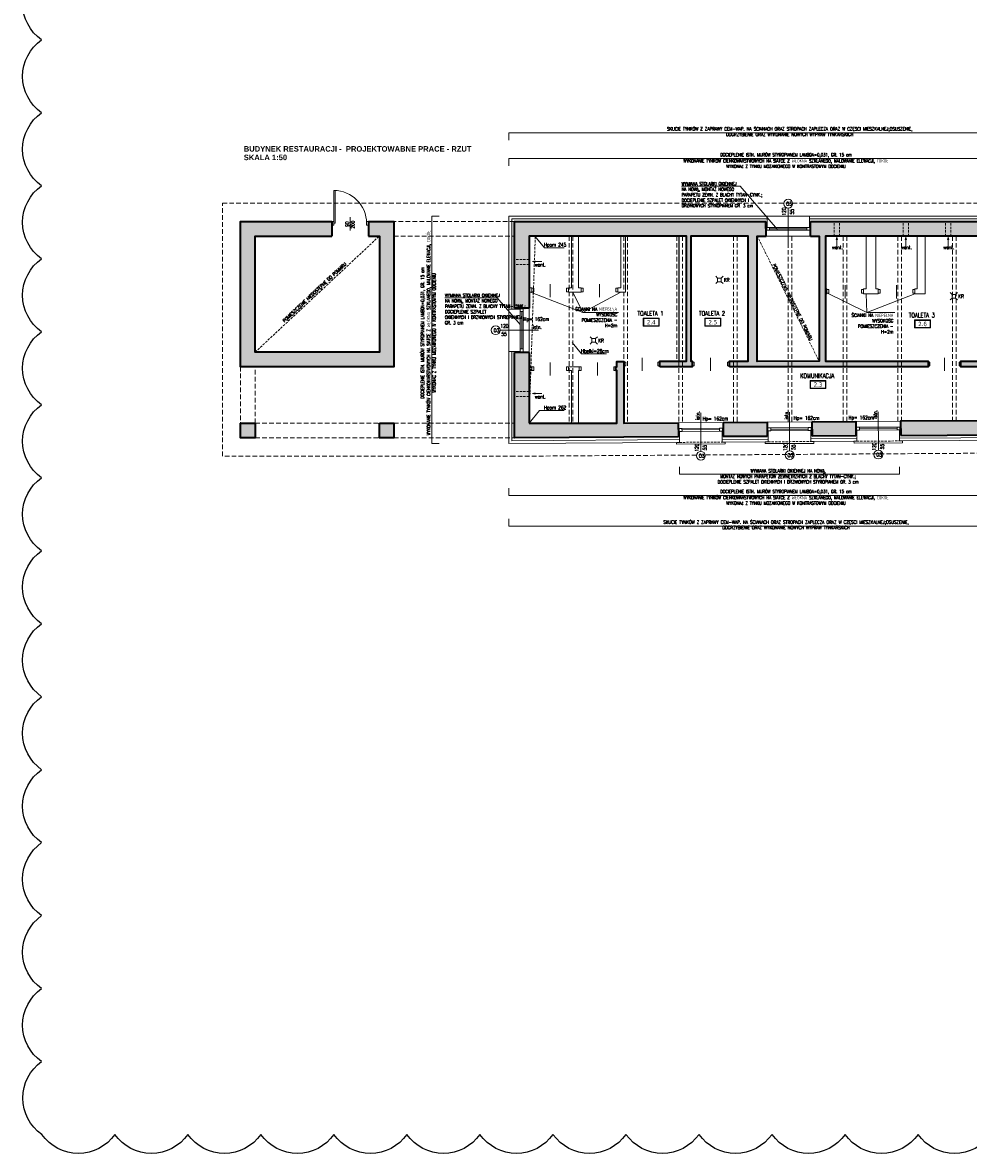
# Model space of a CAD drawing. Header units: millimetres. Extents: x 16698 to 93787, y -21104 to 39413.
# Tile 195 of 256: x 46395 to 48985, y 13893 to 16991. Entities that reach past the tile are written whole.
import ezdxf
from ezdxf.enums import TextEntityAlignment as Align

# ---------------------------------------------------------------- set-up
doc = ezdxf.new("R2010")
doc.units = ezdxf.units.MM
doc.linetypes.add('HIDDEN', pattern=[9.525, 6.35, -3.175])
for name, color, linetype, lineweight in [('!MODUS_ARMATURA', 6, 'Continuous', 9), ('!MODUS_HATCH', 4, 'Continuous', 5), ('!MODUS_HATCH_ŚCIANA', 254, 'Continuous', 9), ('__MODUS_ŚCIANY', 2, 'Continuous', 35), ('Cienka', 3, 'Continuous', 9), ('Drzwi', 1, 'Continuous', 15), ('Okna', 3, 'Continuous', 13), ('Opis', 8, 'Continuous', 13), ('Opis_pom', 9, 'Continuous', 18), ('Wentylacja', 5, 'Continuous', 13), ('Widok', 1, 'Continuous', 15)]:
    doc.layers.add(name, color=color, linetype=linetype, lineweight=lineweight)
doc.styles.add('ARCHETYP', font='romans.shx', dxfattribs={"height": 15})
doc.styles.add('ARIAL', font='tahoma.ttf')
doc.styles.add('STYLE10', font='arialbd.ttf')
doc.styles.add('TXT', font='simplex.shx', dxfattribs={"width": 0.8})
doc.linetypes.add('ZIGZAG', pattern='A,0.00254,-5.08,[131,ltypeshp.shx,S=5.08,R=0,X=-5.08,Y=0],-10.16,[131,ltypeshp.shx,S=5.08,R=180,X=5.08,Y=0],-5.08', length=20.32254)

# ---------------------------------------------------------------- blocks, each defined once
blk = doc.blocks.new('A$C50044AAD')
for points in [[(-5, 0), (-10, 5)], [(5, 0), (10, 5)], [(-5, -10), (-10, -15)], [(5, -10), (10, -15)]]:
    blk.add_lwpolyline(points)
blk.add_lwpolyline([(-5, 0), (5, 0), (5, -10), (-5, -10)], close=True)

msp = doc.modelspace()

# ---------------------------------------------------------------- hatches: boundary and pattern name
at = {"layer": '!MODUS_HATCH_ŚCIANA', "ltscale": 2}
h = msp.add_hatch(color=256, dxfattribs=at)
h.dxf.hatch_style = 1
h.paths.add_polyline_path([(48430.80345, 16446.36372), (47741.79616, 16446.36372), (47741.79616, 16209.24619), (47781.79616, 16209.24619), (47781.79616, 16264.36372), (47781.79616, 16406.36372), (47916.79616, 16406.36372), (48045.79616, 16406.36372), (48212.79616, 16406.36372), (48212.79616, 16063.36372), (48139.79616, 16063.36372), (48139.79616, 16048.36372), (48228.79616, 16048.36372), (48228.79616, 16063.36372), (48224.79616, 16063.36372), (48224.79616, 16406.36372), (48381.79616, 16406.36372), (48381.79616, 16063.36372), (48330.79616, 16063.36372), (48330.79616, 16048.36372), (48874.79616, 16048.36372), (48874.79616, 16063.36372), (48593.79616, 16063.36372), (48593.79616, 16248.36372), (48593.79616, 16406.36372), (48704.79616, 16406.36372), (48731.79616, 16406.36372), (48844.79616, 16406.36372), (48866.79616, 16406.36372), (49022.79616, 16406.36372), (49022.79616, 16063.36372), (48964.79616, 16063.36372), (48964.79616, 16048.36372), (49022.79616, 16048.36372), (49022.79616, 16013.36372), (49036.79616, 16013.36372), (49036.79616, 16406.36372), (49266.79616, 16406.36372), (49266.79616, 16426.36372), (49306.79616, 16426.36372), (49306.79616, 16406.36372), (49326.79616, 16406.36372), (49326.79616, 16063.36372), (49366.79616, 16063.36372), (49366.79616, 16894.36372), (49404.79616, 16894.36372), (49404.79616, 16928.36372), (49366.79616, 16928.36372), (49366.79616, 16970.36372), (49326.79616, 16970.36372), (49326.79616, 16446.36372), (48552.87646, 16446.36372), (48552.87646, 16406.32011), (48576.79616, 16406.36372), (48576.79616, 16063.36372), (48406.79926, 16063.05378), (48406.79926, 16406.05378), (48430.87687, 16406.09768)])
h = msp.add_hatch(color=256, dxfattribs=at)
h.dxf.hatch_style = 1
h.paths.add_polyline_path([(47241.79616, 16446.36372), (46991.79616, 16446.36372), (46991.79616, 16048.36372), (47411.79616, 16048.36372), (47411.79616, 16446.36372), (47341.79616, 16446.36372), (47341.79616, 16406.36372), (47371.79616, 16406.36372), (47371.79616, 16088.36372), (47031.79616, 16088.36372), (47031.79616, 16406.36372), (47241.79616, 16406.36372)])
h = msp.add_hatch(color=256, dxfattribs=at)
h.dxf.hatch_style = 1
h.paths.add_polyline_path([(48190.57548, 15894.44071), (48041.79616, 15893.36372), (48041.79616, 16062.36372), (48021.79616, 16062.36372), (48021.79616, 16048.36372), (48019.29616, 16048.36372), (48019.29616, 16038.36372), (48021.79616, 16038.36372), (48021.79616, 15893.36372), (47916.79616, 15893.36372), (47781.79616, 15893.36372), (47781.79616, 16038.2357), (47781.79616, 16087.24619), (47741.79616, 16087.24619), (47741.79616, 15853.12865), (48190.81861, 15855.9661)])
h = msp.add_hatch(color=256, dxfattribs=at)
h.dxf.hatch_style = 1
h.paths.add_polyline_path([(48676.57548, 15897.95881), (48556.58821, 15897.09024), (48556.83185, 15858.27899), (48676.82143, 15859.03723)])
h = msp.add_hatch(color=256, dxfattribs=at)
h.dxf.hatch_style = 1
h.paths.add_polyline_path([(49366.79616, 15913.36372), (49241.75744, 15913.36372), (49241.75744, 15902.66545), (49036.88879, 15900.56708), (49036.79616, 15913.36372), (49022.79616, 15913.36372), (49022.79616, 15900.36372), (48799.57548, 15898.84919), (48799.85805, 15859.81472), (49306.79616, 15863.14452), (49306.79616, 15656.36372), (49366.79616, 15656.36372)])
h = msp.add_hatch(color=256, dxfattribs=at)
h.dxf.hatch_style = 1
h.paths.add_polyline_path([(47031.79616, 15893.36372), (46991.79616, 15893.36372), (46991.79616, 15853.12865), (47031.79616, 15853.12865)])
h = msp.add_hatch(color=256, dxfattribs=at)
h.dxf.hatch_style = 1
h.paths.add_polyline_path([(47411.79616, 15893.36372), (47371.79616, 15893.36372), (47371.79616, 15853.12865), (47411.79616, 15853.12865)])
h = msp.add_hatch(color=256, dxfattribs=at)
h.dxf.hatch_style = 1
h.paths.add_polyline_path([(48433.57548, 15896.19976), (48313.57548, 15895.3311), (48313.81932, 15856.74336), (48433.82002, 15857.50166)])

# ---------------------------------------------------------------- linework, layer by layer
at = {"layer": '!MODUS_HATCH', "linetype": 'ZIGZAG'}
for points in [[(47734.29616, 16206.24619), (47734.29616, 16453.86372), (48433.80345, 16453.86372)], [(48549.87646, 16453.86372), (49311.79616, 16453.86372)], [(48193.57548, 15848.51985), (47734.29616, 15845.5805), (47734.29616, 16090.24619)], [(48436.57548, 15850.07503), (48310.57548, 15849.26864)], [(48679.57548, 15851.63021), (48553.57548, 15850.82382)], [(49369.79616, 15648.86372), (49299.29616, 15648.86372), (49299.29616, 15855.59637), (48796.57548, 15852.379)]]:
    msp.add_lwpolyline(points, dxfattribs=at)
at = {"layer": '__MODUS_ŚCIANY'}
for points in [[(47341.79616, 16446.36372), (47411.79616, 16446.36372), (47411.79616, 16048.36372), (46991.79616, 16048.36372), (46991.79616, 16446.36372), (47241.79616, 16446.36372)], [(47241.79616, 16446.36372), (47241.79616, 16406.36372)], [(47341.79616, 16446.36372), (47341.79616, 16406.36372)], [(47741.79616, 16209.24619), (47741.79616, 16446.36372), (48430.80345, 16446.36372)], [(48430.87687, 16406.09768), (48430.80345, 16446.36372)], [(48552.80345, 16446.36372), (49326.79616, 16446.36372)], [(48552.87646, 16406.32011), (48552.87646, 16446.36372)], [(47341.79616, 16406.36372), (47371.79616, 16406.36372), (47371.79616, 16088.36372), (47031.79616, 16088.36372), (47031.79616, 16406.36372), (47241.79616, 16406.36372)], [(47916.79616, 16406.36372), (47781.79616, 16406.36372), (47781.79616, 16264.36372)], [(48045.79616, 16406.36372), (47916.79616, 16406.36372)], [(48139.79616, 16048.36372), (48139.79616, 16063.36372), (48212.79616, 16063.36372), (48212.79616, 16406.36372), (48045.79616, 16406.36372)], [(48330.79616, 16048.36372), (48330.79616, 16063.36372), (48381.79616, 16063.36372), (48381.79616, 16406.36372), (48224.79616, 16406.36372), (48224.79616, 16063.36372), (48228.79616, 16063.36372), (48228.79616, 16048.36372), (48139.79616, 16048.36372)], [(48552.87646, 16406.32011), (48576.79616, 16406.36372), (48576.79616, 16063.36372), (48406.79926, 16063.05378), (48406.79926, 16406.05378), (48430.87687, 16406.09768)], [(48731.79616, 16406.36372), (48593.79616, 16406.36372), (48593.79616, 16248.36372)], [(48866.79616, 16406.36372), (48731.79616, 16406.36372)], [(49326.79616, 16406.36372), (49036.79616, 16406.36372), (49036.79616, 16013.36372), (49022.79616, 16013.36372), (49022.79616, 16048.36372), (48964.79616, 16048.36372), (48964.79616, 16063.36372), (49022.79616, 16063.36372), (49022.79616, 16406.36372), (48866.79616, 16406.36372)], [(47781.79616, 16264.36372), (47781.79616, 16209.24619)], [(48593.79616, 16248.36372), (48593.79616, 16063.36372), (48874.79616, 16063.36372), (48874.79616, 16048.36372), (48330.79616, 16048.36372)], [(47781.79616, 16209.24619), (47741.79616, 16209.24619)], [(47781.79616, 16209.24619), (47741.79616, 16209.24619)], [(47781.79616, 16087.24619), (47741.79616, 16087.24619)], [(48190.81861, 15855.9661), (47741.79616, 15853.12865), (47741.79616, 16087.24619)], [(47781.79616, 16087.24619), (47781.79616, 16038.36372)], [(47916.79616, 15893.36372), (48021.79616, 15893.36372), (48021.79616, 16038.36372), (48019.29616, 16038.36372), (48019.29616, 16048.36372), (48021.79616, 16048.36372), (48021.79616, 16062.36372), (48041.79616, 16062.36372), (48041.79616, 15893.36372), (48191.79616, 15894.44955)], [(47781.79616, 16038.2357), (47781.79616, 15893.36372)], [(48556.57548, 15897.09015), (48676.57548, 15897.95881)], [(48556.58821, 15897.09024), (48556.83185, 15858.27899)], [(48676.57548, 15897.95881), (48676.82143, 15859.03723)], [(49366.79616, 15671.36372), (49366.79616, 15913.36372), (49241.75744, 15913.36372), (49241.75744, 15902.66545), (49036.88879, 15900.56708), (49036.79616, 15913.36372), (49022.79616, 15913.36372), (49022.79616, 15900.36372), (48799.57548, 15898.84919), (48799.85805, 15859.81472)], [(47781.79616, 15893.36372), (47916.79616, 15893.36372)], [(48190.57548, 15894.44071), (48190.81861, 15855.9661)], [(48313.57548, 15895.3311), (48433.57548, 15896.19976)], [(48313.57548, 15895.3311), (48313.81932, 15856.74336)], [(48433.57548, 15896.19976), (48433.82002, 15857.50166)], [(48433.82002, 15857.50166), (48313.81932, 15856.74336)], [(48676.82143, 15859.03723), (48556.83185, 15858.27899)], [(48799.85805, 15859.81472), (49306.79616, 15863.14452), (49306.79616, 15656.36372), (49366.79616, 15656.36372)]]:
    msp.add_lwpolyline(points, dxfattribs=at)
for points in [[(46991.79616, 15893.36372), (47031.79616, 15893.36372), (47031.79616, 15853.12865), (46991.79616, 15853.12865)], [(47371.79616, 15893.36372), (47411.79616, 15893.36372), (47411.79616, 15853.12865), (47371.79616, 15853.12865)]]:
    msp.add_lwpolyline(points, close=True, dxfattribs=at)
at = {"layer": 'Cienka', "linetype": 'HIDDEN', "ltscale": 2}
for points in [[(47891.79616, 16406.36372), (47891.79616, 15893.36372)], [(47901.79616, 16406.36372), (47901.79616, 15893.36372)], [(48041.79616, 16406.36372), (48041.79616, 15893.36372)], [(48051.79616, 16406.36372), (48051.79616, 15893.43611)], [(48191.79616, 16406.36372), (48191.79616, 15894.44955)], [(48201.79616, 16406.36372), (48201.79616, 15894.52194)], [(48341.79616, 16406.36372), (48341.79616, 15895.53538)], [(48351.79616, 16406.36372), (48351.79616, 15895.60777)], [(48491.79616, 16406.22698), (48491.79616, 15896.62122)], [(48501.79616, 16406.22698), (48501.79616, 15896.6936)], [(48641.79616, 16406.36372), (48641.79616, 15897.70705)], [(48651.79616, 16406.36372), (48651.79616, 15897.77944)], [(48791.79616, 16406.36372), (48791.79616, 15898.79288)], [(48801.79616, 16406.36372), (48801.79616, 15898.86426)], [(48941.79616, 16406.36372), (48941.79616, 15901.12947)], [(48951.79616, 16406.36372), (48951.79616, 15901.23189)]]:
    msp.add_lwpolyline(points, dxfattribs=at)
at = {"layer": 'DEFPOINTS'}
msp.add_lwpolyline([(49047.33315, 13944.69469, -0.5206), (48847.33315, 13944.69469, -0.5206), (48647.33315, 13944.69469, -0.5206), (48447.33315, 13944.69469, -0.5206), (48247.33315, 13944.69469, -0.5206), (48047.33315, 13944.69469, -0.5206), (47847.33315, 13944.69469, -0.5206), (47647.33315, 13944.69469, -0.5206), (47447.33315, 13944.69469, -0.5206), (47247.33315, 13944.69469, -0.5206), (47047.33315, 13944.69469, -0.5206), (46847.33315, 13944.69469, -0.5206), (46647.33315, 13944.69469, -0.5206), (46447.33315, 13944.69469, -0.5206), (46446.73866, 14144.1002, -0.5206), (46446.73866, 14344.1002, -0.5206), (46446.73866, 14544.1002, -0.5206), (46446.73866, 14744.1002, -0.5206), (46446.73866, 14944.1002, -0.5206), (46446.73866, 15144.1002, -0.5206), (46446.73866, 15344.1002, -0.5206), (46446.73866, 15544.1002, -0.5206), (46446.73866, 15744.1002, -0.5206), (46446.73866, 15944.1002, -0.5206), (46446.73866, 16144.1002, -0.5206), (46446.73866, 16344.1002, -0.5206), (46446.73866, 16544.1002, -0.5206), (46446.73866, 16744.1002, -0.5206), (46446.73866, 16944.1002, -0.5206), (46446.73866, 17144.1002, -0.5206)], format="xyb", dxfattribs=at)
msp.add_lwpolyline([(48191.79616, 16406.36372), (48191.79616, 16062.36372)], dxfattribs=at)
at = {"layer": 'Drzwi'}
for points in [[(47250.79616, 16531.36372), (47250.79616, 16441.36372), (47246.79616, 16441.36372), (47246.79616, 16531.36372)], [(47246.79616, 16446.36372), (47246.79616, 16436.36372), (47241.79616, 16436.36372), (47241.79616, 16446.36372)], [(47341.79616, 16446.36372), (47341.79616, 16436.36372), (47336.79616, 16436.36372), (47336.79616, 16446.36372)], [(47794.79616, 16263.36372), (47794.79616, 16253.36372), (47789.79616, 16253.36372), (47789.79616, 16263.36372)], [(47889.79616, 16263.36372), (47889.79616, 16253.36372), (47884.79616, 16253.36372), (47884.79616, 16263.36372)], [(47929.79616, 16263.36372), (47929.79616, 16253.36372), (47924.79616, 16253.36372), (47924.79616, 16263.36372)], [(48024.79616, 16263.36372), (48024.79616, 16253.36372), (48019.79616, 16253.36372), (48019.79616, 16263.36372)], [(48602.79616, 16259.86372), (48602.79616, 16249.86372), (48597.79616, 16249.86372), (48597.79616, 16259.86372)], [(48697.79616, 16259.86372), (48697.79616, 16249.86372), (48692.79616, 16249.86372), (48692.79616, 16259.86372)], [(48743.29616, 16259.86372), (48743.29616, 16249.86372), (48738.29616, 16249.86372), (48738.29616, 16259.86372)], [(48838.29616, 16259.86372), (48838.29616, 16249.86372), (48833.29616, 16249.86372), (48833.29616, 16259.86372)], [(48046.79616, 16060.86372), (48046.79616, 16050.86372), (48041.79616, 16050.86372), (48041.79616, 16060.86372)], [(48139.79616, 16060.86372), (48139.79616, 16050.86372), (48134.79616, 16050.86372), (48134.79616, 16060.86372)], [(48233.79616, 16060.86372), (48233.79616, 16050.86372), (48228.79616, 16050.86372), (48228.79616, 16060.86372)], [(48330.79616, 16060.86372), (48330.79616, 16050.86372), (48325.79616, 16050.86372), (48325.79616, 16060.86372)], [(48879.79616, 16060.86372), (48879.79616, 16050.86372), (48874.79616, 16050.86372), (48874.79616, 16060.86372)], [(48964.79616, 16060.86372), (48964.79616, 16050.86372), (48959.79616, 16050.86372), (48959.79616, 16060.86372)], [(47794.79616, 16048.36372), (47794.79616, 16038.36372), (47789.79616, 16038.36372), (47789.79616, 16048.36372)], [(47889.79616, 16048.36372), (47889.79616, 16038.36372), (47884.79616, 16038.36372), (47884.79616, 16048.36372)], [(47924.29616, 16048.36372), (47924.29616, 16038.36372), (47919.29616, 16038.36372), (47919.29616, 16048.36372)], [(48019.29616, 16048.36372), (48019.29616, 16038.36372), (48014.29616, 16038.36372), (48014.29616, 16048.36372)]]:
    msp.add_lwpolyline(points, close=True, dxfattribs=at)
for points in [[(47291.42455, 16457.89915), (47291.42455, 16422.07581)], [(47839.42455, 16274.89915), (47839.42455, 16239.07581)], [(47974.42455, 16274.89915), (47974.42455, 16239.07581)], [(48647.42455, 16271.39915), (48647.42455, 16235.57581)], [(48787.92455, 16271.39915), (48787.92455, 16235.57581)], [(47839.42455, 16060.22692), (47839.42455, 16024.40358)], [(47968.92455, 16060.22692), (47968.92455, 16024.40358)], [(48091.42455, 16072.72692), (48091.42455, 16036.90358)], [(48278.42455, 16072.72692), (48278.42455, 16036.90358)], [(48919.42455, 16072.72692), (48919.42455, 16036.90358)]]:
    msp.add_lwpolyline(points, dxfattribs=at)
msp.add_arc((47246.79616, 16441.36372), 90, 0, 90, dxfattribs=at)
at = {"layer": 'Okna'}
for points in [[(48491.83287, 16483.11365), (48491.83287, 16377.34774)], [(47702.33894, 16148.24619), (47808.10485, 16148.24619)], [(48252.57147, 15816.39675), (48251.9046, 15921.92808)], [(48495.57275, 15817.95194), (48494.90601, 15923.46365)], [(48738.57404, 15819.50713), (48737.90742, 15924.99921)]]:
    msp.add_lwpolyline(points, dxfattribs=at)
at = {"layer": 'Okna', "ltscale": 2}
for points in [[(48552.83287, 16430.2307), (48430.83287, 16430.2307)], [(48542.83287, 16426.2307), (48440.83287, 16426.2307)], [(48552.83287, 16422.2307), (48430.83287, 16422.2307)], [(47757.79616, 16209.24619), (47757.79616, 16087.24619)], [(47765.79616, 16209.24619), (47765.79616, 16087.24619)], [(47761.79616, 16199.24619), (47761.79616, 16097.24619)], [(48190.66993, 15879.20331), (48313.67029, 15880.03714)], [(48190.72416, 15871.2035), (48313.72452, 15872.03732)], [(48200.69681, 15875.2712), (48303.69763, 15875.96944)], [(48433.67134, 15880.73888), (48556.6717, 15881.5727)], [(48433.72557, 15872.73906), (48556.72593, 15873.57288)], [(48443.69823, 15876.80676), (48546.69904, 15877.505)], [(48676.67275, 15882.27444), (48799.67311, 15883.10827)], [(48676.72698, 15874.27463), (48799.72734, 15875.10845)], [(48686.69964, 15878.34232), (48789.70046, 15879.04057)]]:
    msp.add_lwpolyline(points, dxfattribs=at)
for points in [[(48440.83287, 16430.2307), (48440.83287, 16422.2307), (48432.83287, 16422.2307), (48432.83287, 16430.2307)], [(48550.83287, 16430.2307), (48550.83287, 16422.2307), (48542.83287, 16422.2307), (48542.83287, 16430.2307)], [(47757.79616, 16207.24619), (47765.79616, 16207.24619), (47765.79616, 16199.24619), (47757.79616, 16199.24619)], [(47757.79616, 16097.24619), (47765.79616, 16097.24619), (47765.79616, 16089.24619), (47757.79616, 16089.24619)], [(48192.66988, 15879.21687), (48200.6697, 15879.2711), (48200.72393, 15871.27129), (48192.72411, 15871.21706)], [(48303.67052, 15879.96935), (48311.67033, 15880.02358), (48311.72456, 15872.02376), (48303.72475, 15871.96953)], [(48435.67129, 15880.75244), (48443.67111, 15880.80667), (48443.72534, 15872.80685), (48435.72553, 15872.75262)], [(48546.67193, 15881.50491), (48554.67174, 15881.55914), (48554.72598, 15873.55933), (48546.72616, 15873.5051)], [(48678.67271, 15882.288), (48686.67252, 15882.34223), (48686.72675, 15874.34242), (48678.72694, 15874.28819)], [(48789.67334, 15883.04048), (48797.67316, 15883.09471), (48797.72739, 15875.09489), (48789.72757, 15875.04066)]]:
    msp.add_lwpolyline(points, close=True, dxfattribs=at)
at = {"layer": 'Okna'}
for centre in [(48491.83287, 16495.11365), (47690.33894, 16148.24619), (48252.57147, 15804.39675), (48495.57275, 15805.95194), (48738.57404, 15807.50713)]:
    msp.add_circle(centre, 12, dxfattribs=at)
at = {"layer": 'Opis', "linetype": 'HIDDEN'}
msp.add_line((48406.79926, 16406.36372), (48576.34703, 16063.36372), dxfattribs=at)
at = {"layer": 'Opis', "ltscale": 0.7}
for points in [[(47726.79616, 16669.45391), (47726.79616, 16689.45391), (49311.79616, 16689.45391), (49311.79616, 16669.45391)], [(47726.79616, 16598.61399), (47726.79616, 16618.61399), (49311.79616, 16618.61399), (49311.79616, 16598.61399)], [(47535.35677, 16461.36372), (47515.35677, 16461.36372), (47515.35677, 15838.03235), (47535.35677, 15838.03235)], [(47785.79616, 16252.36372), (47929.52255, 16196.69362)], [(47901.79616, 16252.36372), (47929.52255, 16196.69362)], [(48032.79616, 16252.36372), (47929.52255, 16196.69362)], [(48593.79616, 16252.36372), (48707.16334, 16196.69362)], [(48704.79616, 16248.36372), (48707.16334, 16196.69362)], [(48838.473, 16248.36372), (48707.16334, 16196.69362)], [(47929.52255, 16196.69362), (48026.76614, 16196.69362)], [(48707.16334, 16196.69362), (48783.26559, 16196.69362)], [(48193.57548, 15773.78633), (48193.57548, 15753.78633), (48796.57548, 15753.78633), (48796.57548, 15773.78633)], [(47726.79616, 15715.79743), (47726.79616, 15695.79743), (49291.79616, 15695.79743), (49291.79616, 15715.79743)], [(47726.79616, 15631.80153), (47726.79616, 15611.80153), (49291.79616, 15611.80153), (49291.79616, 15631.80153)]]:
    msp.add_lwpolyline(points, dxfattribs=at)
at = {"layer": 'Opis'}
for points in [[(48199.57658, 16542.91458), (48360.02635, 16542.91458), (48462.29437, 16423.94867)], [(47797.92003, 16406.36372), (47823.88123, 16374.52418), (47878.33261, 16374.52418)], [(47550.79756, 16237.17298), (47694.78772, 16237.17298), (47757.79616, 16163.87678)], [(47899.43686, 16115.05162), (47925.39806, 16083.21208), (47993.66585, 16083.21208)], [(47781.79616, 15893.36372), (47810.47739, 15928.53919), (47878.33261, 15928.53919)]]:
    msp.add_lwpolyline(points, dxfattribs=at)
at = {"layer": 'Opis', "linetype": 'HIDDEN'}
for points in [[(47031.79616, 16088.36372), (47371.79616, 16406.36372)], [(47781.79616, 15893.36372), (47798.79616, 16405.28921)]]:
    msp.add_lwpolyline(points, dxfattribs=at)
at = {"layer": 'Opis_pom', "ltscale": 0.7}
for points in [[(48094.74552, 16159.38658), (48138.26552, 16159.38658), (48138.26552, 16181.14658), (48094.74552, 16181.14658)], [(48095.83352, 16160.47458), (48137.17752, 16160.47458), (48137.17752, 16180.05858), (48095.83352, 16180.05858)], [(48263.29982, 16159.38658), (48306.81982, 16159.38658), (48306.81982, 16181.14658), (48263.29982, 16181.14658)], [(48264.38782, 16160.47458), (48305.73182, 16160.47458), (48305.73182, 16180.05858), (48264.38782, 16180.05858)], [(48837.90237, 16154.64653), (48881.42237, 16154.64653), (48881.42237, 16176.40653), (48837.90237, 16176.40653)], [(48838.99037, 16155.73453), (48880.33437, 16155.73453), (48880.33437, 16175.31853), (48838.99037, 16175.31853)], [(48551.46166, 15988.40049), (48594.98166, 15988.40049), (48594.98166, 16010.16049), (48551.46166, 16010.16049)], [(48552.54966, 15989.48849), (48593.89366, 15989.48849), (48593.89366, 16009.07249), (48552.54966, 16009.07249)]]:
    msp.add_lwpolyline(points, close=True, dxfattribs=at)
at = {"layer": 'Wentylacja', "linetype": 'HIDDEN'}
for points in [[(48617.79616, 16406.36372), (48617.79616, 16446.36372)], [(48631.79616, 16406.36372), (48631.79616, 16446.36372)], [(48806.79616, 16406.36372), (48806.79616, 16446.36372)], [(48820.79616, 16406.36372), (48820.79616, 16446.36372)], [(48922.79616, 16406.36372), (48922.79616, 16446.36372)], [(48936.79616, 16406.36372), (48936.79616, 16446.36372)], [(47781.79616, 16342.36372), (47741.79616, 16342.36372)], [(47781.79616, 16328.36372), (47741.79616, 16328.36372)], [(47781.79616, 15980.77979), (47741.79616, 15980.77979)], [(47781.79616, 15966.77979), (47741.79616, 15966.77979)]]:
    msp.add_lwpolyline(points, dxfattribs=at)
at = {"layer": 'Wentylacja'}
for points in [[(48624.76019, 16403.22477), (48622.8197, 16396.38868)], [(48624.76019, 16378.22477), (48624.76019, 16403.22477)], [(48624.76019, 16403.22477), (48626.70067, 16396.38868)], [(48813.76019, 16403.22477), (48811.8197, 16396.38868)], [(48813.76019, 16378.22477), (48813.76019, 16403.22477)], [(48813.76019, 16403.22477), (48815.70067, 16396.38868)], [(48929.76019, 16403.22477), (48927.8197, 16396.38868)], [(48929.76019, 16378.22477), (48929.76019, 16403.22477)], [(48929.76019, 16403.22477), (48931.70067, 16396.38868)], [(47791.42089, 16336.30319), (47798.25698, 16338.24367)], [(47816.42089, 16336.30319), (47791.42089, 16336.30319)], [(47791.42089, 16336.30319), (47798.25698, 16334.36271)], [(47791.42089, 15974.71926), (47798.25698, 15976.65974)], [(47816.42089, 15974.71926), (47791.42089, 15974.71926)], [(47791.42089, 15974.71926), (47798.25698, 15972.77878)]]:
    msp.add_lwpolyline(points, dxfattribs=at)
at = {"layer": 'Widok', "linetype": 'HIDDEN', "ltscale": 2}
for points in [[(49307.11615, 15813.14555), (47741.95616, 15803.12865), (46941.79616, 15803.12865), (46941.79616, 16496.36372), (49326.79616, 16496.36372)], [(47741.79616, 16446.36372), (47411.79616, 16446.36372)], [(47411.79523, 16406.54431), (47741.79616, 16406.36372)], [(48186.79616, 16406.36372), (48186.79616, 16062.36372)], [(46991.79616, 16048.36372), (46991.79616, 15893.36372)], [(47031.79616, 15893.36372), (47031.79616, 16048.36372)], [(47031.79616, 15893.36372), (47371.79616, 15893.36372)], [(47411.79616, 15893.36372), (47741.79616, 15893.36372)], [(47031.79616, 15853.12865), (47371.79616, 15853.12865)], [(47411.79616, 15853.12865), (47741.79616, 15853.12865)]]:
    msp.add_lwpolyline(points, dxfattribs=at)
at = {"layer": 'Widok'}
for points in [[(48433.80345, 16430.2307), (48433.80345, 16461.36372), (47726.79616, 16461.36372), (47726.79616, 16206.24619), (47757.79616, 16206.24619)], [(48433.80345, 16461.36372), (48549.87646, 16461.36372)], [(49311.79616, 16461.36372), (48549.87646, 16461.36372), (48549.87646, 16430.2307)], [(47916.79616, 16406.36372), (47916.79616, 16264.36372), (47924.79616, 16264.36372), (47924.79616, 16252.36372), (47889.79616, 16252.36372), (47889.79616, 16264.36372), (47897.79616, 16264.36372), (47897.79616, 16406.36372)], [(48045.79616, 16406.36372), (48045.79616, 16252.36372), (48024.79616, 16252.36372), (48024.79616, 16264.36372), (48032.79616, 16264.36372), (48032.79616, 16406.36372)], [(48430.87687, 16406.09768), (48552.87646, 16406.32011)], [(48731.79616, 16406.36372), (48731.79616, 16261.36372), (48738.29616, 16261.36372), (48738.29616, 16248.36372), (48697.79616, 16248.36372), (48697.79616, 16261.36372), (48704.79616, 16261.36372), (48704.79616, 16406.36372)], [(48866.79616, 16406.36372), (48866.79616, 16248.36372), (48838.473, 16248.36372), (48838.29616, 16261.36372), (48844.79616, 16261.36372), (48844.79616, 16406.36372)], [(47781.79616, 16264.36372), (47789.79616, 16264.36372), (47789.79616, 16252.36372), (47781.79616, 16252.36372)], [(48593.79616, 16261.36372), (48597.79616, 16261.36372), (48597.79616, 16248.36372), (48593.79616, 16248.36372)], [(47726.79616, 16206.24619), (47726.79616, 16090.24619)], [(47781.79616, 16209.24619), (47781.79616, 16087.24619)], [(47757.79616, 16090.24619), (47726.79616, 16090.24619), (47726.79616, 15838.03235), (48193.57548, 15841.0197), (48193.57548, 15871.22283)], [(47781.79616, 16048.36372), (47789.79616, 16048.36372), (47789.79616, 16038.36372), (47781.79616, 16038.36372), (47781.79616, 16038.2357)], [(47897.79616, 15893.36372), (47897.79616, 16038.36372), (47889.79616, 16038.36372), (47889.79616, 16048.36372), (47919.29616, 16048.36372), (47919.29616, 16038.36372), (47916.79616, 16038.36372), (47916.79616, 15893.36372)], [(48433.57548, 15896.19976), (48556.5866, 15897.09023)], [(48676.57548, 15897.95881), (48799.57548, 15898.84919)], [(48190.57548, 15894.44071), (48313.57548, 15895.3311)], [(48310.57548, 15872.01597), (48310.76905, 15841.76973), (48436.57548, 15842.57488), (48436.57548, 15872.75838)], [(48553.57548, 15873.55153), (48553.57548, 15843.32367), (48679.57548, 15844.13005), (48679.57548, 15874.29394)], [(48796.57548, 15875.08708), (48796.57548, 15844.87885), (49291.79616, 15848.04822), (49291.79616, 15641.36372), (49369.79616, 15641.36372), (49369.79616, 15691.86372)], [(48193.57548, 15841.0197), (48185.81861, 15841.0197), (48185.85092, 15835.97016), (48318.81932, 15836.82114), (48318.81932, 15841.82125), (48310.76905, 15841.76973)], [(48436.57548, 15842.57488), (48428.82002, 15842.52524), (48428.85202, 15837.52534), (48561.83185, 15838.3764), (48561.79985, 15843.3763), (48553.57548, 15843.3763)], [(48679.57548, 15844.13005), (48671.82143, 15844.08043), (48671.85343, 15839.08053), (48804.85805, 15839.93175), (48804.85805, 15844.93185), (48796.57548, 15844.93185)]]:
    msp.add_lwpolyline(points, dxfattribs=at)
at = {"layer": 'Widok', "linetype": 'HIDDEN'}
for points in [[(48193.57548, 15841.0197), (48310.76905, 15841.76973)], [(48436.57548, 15842.57488), (48553.57548, 15843.32367)], [(48679.57548, 15844.13005), (48796.57548, 15844.93185)]]:
    msp.add_lwpolyline(points, dxfattribs=at)

# ---------------------------------------------------------------- block references
at = {"layer": '!MODUS_ARMATURA', "rotation": 270}
for p in [(48308.29616, 16286.36372, 0), (48950.29616, 16241.36372, 0), (47963.92455, 16120.22692, 0)]:
    msp.add_blockref('A$C50044AAD', p, dxfattribs=at)

# ---------------------------------------------------------------- texts
at = {"layer": 'Opis', "ltscale": 0.7, "style": 'STYLE10', "width": 0.95}
for s, p in [('BUDYNEK RESTAURACJI -  PROJEKTOWABNE PRACE - RZUT', (47000.44076, 16637.79753)), ('SKALA 1:50', (47000.44076, 16614.3815))]:
    msp.add_text(s, height=15, rotation=359.99998992, dxfattribs=at).set_placement(p)
at = {"layer": 'Opis', "style": 'ARCHETYP', "width": 0.7}
for s, rotation, p in [('O3', 359.68184326, (48486.17619, 16489.92659)), ('120', 90, (48485.03231, 16462.67714)), ('55', 90, (48507.12994, 16465.55679)), ('90', 89.68184326, (47288.80791, 16431.68058)), ('200', 89.68184326, (47304.02424, 16426.59627)), ('Hpom 245', 0.00000004, (47822.84253, 16377.53842)), ('KR', 0.00000004, (48315.39236, 16281.17662)), ('KR', 0.00000004, (48957.39236, 16236.17662)), ('Hp= 162cm', 0.00000004, (47766.81586, 16173.784)), ('O3', 359.68184326, (47684.68227, 16143.05912)), ('KR', 0.00000004, (47971.02075, 16115.03982)), ('Hbelki=26cm', 0.00000004, (47924.35936, 16086.22633)), ('Hpom 262', 0.00000004, (47822.84253, 15931.55344)), ('istn.', 87.94596777, (48248.31524, 15902.22506)), ('Hp= 162cm', 0.00000004, (48257.21692, 15901.15813)), ('istn.', 87.94596777, (48491.31665, 15903.76062)), ('Hp= 162cm', 0.00000004, (48506.9376, 15902.96583)), ('Hp= 162cm', 0.00000004, (48656.9376, 15904.05167)), ('istn.', 87.94596777, (48734.31807, 15905.29619)), ('120', 87.94596777, (48245.75953, 15815.33537)), ('O3', 359.68184326, (48246.91479, 15799.20969)), ('55', 87.94596777, (48267.86261, 15818.8901)), ('120', 87.94596777, (48488.76094, 15816.87093)), ('O3', 359.68184326, (48489.91608, 15800.76487)), ('55', 87.94596777, (48510.86402, 15820.42566)), ('120', 87.94596777, (48731.76235, 15818.4065)), ('O3', 359.68184326, (48732.91737, 15802.32006)), ('55', 87.94596777, (48753.86543, 15821.96123))]:
    msp.add_text(s, height=10, rotation=rotation, dxfattribs=at).set_placement(p)
for s, p in [('120', (47703.26777, 16155.04674)), ('istn.', (47792.41107, 16151.95997)), ('55', (47706.14742, 16132.94912))]:
    msp.add_text(s, height=10, dxfattribs=at).set_placement(p)
at = {"layer": 'Opis', "ltscale": 0.7, "char_height": 9, "attachment_point": 1, "style": 'TXT'}
for s, width, insert in [('\\pxqc;SKUCIE TYNKÓW Z ZAPRAWY CEM-WAP. NA ŚCIANACH ORAZ STROPACH ZAPLECZA ORAZ W CZĘSCI MIESZKALNEJ;OSUSZENIE, ODGRZYBIENIE ORAZ WYKONANIE NOWYCH WYPRAW TYNKARSKICH  ', 691.4978258, (48150.03527, 16704.55579)), ('\\pxqr;ŚCIANKI NA NIEPEŁNA WYSOKOŚC POMIESZCZENIA - H=2m', 116.0017879, (47907.24965, 16210.72065)), ('\\pxqr;ŚCIANKI NA NIEPEŁNA WYSOKOŚC POMIESZCZENIA - H=2m', 116.0017879, (48663.74909, 16193.8077)), ('\\pxqc;SKUCIE TYNKÓW Z ZAPRAWY CEM-WAP. NA ŚCIANACH ORAZ STROPACH ZAPLECZA ORAZ W CZĘSCI MIESZKALNEJ;OSUSZENIE, ODGRZYBIENIE ORAZ WYKONANIE NOWYCH WYPRAW TYNKARSKICH  ', 691.4978258, (48140.03527, 15626.90341))]:
    msp.add_mtext_dynamic_manual_height_columns(s, width=width, gutter_width=12.5, heights=[0], dxfattribs=dict(at, insert=insert))
for s, insert, width in [('\\pxqc;{\\W0.7;WYKONANIE TYNKÓW CIENKOWARSTWOWYCH NA SIATCE Z WŁÓKNA SZKLANEGO, MALOWANIE ELEWACJI, COKÓŁ WYKONAć Z TYNKU MOZAIKOWEGO W KONTRASTOWYM ODCIENIU}', (48219.22215, 16616.9627), 532.6044424), ('\\pxqc;{\\W0.7;DOCIEPLENIE ISTN. MURÓW STYROPIANEM LAMBDA=0,031, GR. 15 cm }', (48219.22215, 16633.70834), 532.6044424), ('{\\W0.7;WYMIANA STOLARKI OKIENNEJ \\PNA NOWĄ, MONTAŻ NOWEGO \\P\\pxql;PARAPETU ZEWN. Z BLACHY TYTAN-CYNK.; \\PDOCIEPLENIE SZPALET OKIENNYCH I DRZWIOWYCH STYROPIANEM GR. 3 cm}', (48199.55936, 16554.17248), 190.9938014), ('{\\W0.7;WYMIANA STOLARKI OKIENNEJ \\PNA NOWĄ, MONTAŻ NOWEGO \\P\\pxql;PARAPETU ZEWN. Z BLACHY TYTAN-CYNK.; \\PDOCIEPLENIE SZPALET \\POKIENNYCH I DRZWIOWYCH STYROPIANEM GR. 3 cm}', (47551.44521, 16248.43088), 190.9938014), ('\\pxqc;{\\W0.7;WYMIANA STOLARKI OKIENNEJ NA NOWĄ, \\PMONTAŻ NOWYCH PARAPETÓW ZEWNĘTRZNYCH Z BLACHY TYTAN-CYNK.;\\PDOCIEPLENIE SZPALET OKIENNYCH I DRZWIOWYCH STYROPIANEM GR. 3 cm}', (48224.99067, 15767.28653), 532.6044424), ('\\pxqc;{\\W0.7;DOCIEPLENIE ISTN. MURÓW STYROPIANEM LAMBDA=0,031, GR. 15 cm }', (48219.22215, 15710.89178), 532.6044424), ('\\pxqc;{\\W0.7;WYKONANIE TYNKÓW CIENKOWARSTWOWYCH NA SIATCE Z WŁÓKNA SZKLANEGO, MALOWANIE ELEWACJI, COKÓŁ WYKONAć Z TYNKU MOZAIKOWEGO W KONTRASTOWYM ODCIENIU}', (48219.22215, 15694.14614), 532.6044424)]:
    msp.add_mtext(s, dxfattribs=dict(at, insert=insert, width=width))
at = {"layer": 'Opis', "ltscale": 0.7, "char_height": 9, "width": 532.6044424, "attachment_point": 1, "rotation": 90, "style": 'TXT'}
for s, insert in [('\\pxqc;{\\W0.7;WYKONANIE TYNKÓW CIENKOWARSTWOWYCH NA SIATCE Z WŁÓKNA SZKLANEGO, MALOWANIE ELEWACJI, COKÓŁ WYKONAC Z TYNKU MOZAIKOWEGO W KONTRASTOWYM ODCIENIU}', (47501.99542, 15874.56659)), ('\\pxqc;{\\W0.7;DOCIEPLENIE ISTN. MURÓW STYROPIANEM LAMBDA=0,031, GR. 15 cm }', (47485.24978, 15874.56659))]:
    msp.add_mtext(s, dxfattribs=dict(at, insert=insert))
at = {"layer": 'Opis', "ltscale": 0.7, "char_height": 9, "attachment_point": 1, "style": 'TXT'}
for insert, rotation in [((47111.50439, 16180.78807), 43.08504899), ((48459.20511, 16324.99564), 296.30357287)]:
    msp.add_mtext_dynamic_manual_height_columns('\\pxqc;POMIESZCZENIE NIEDOSTĘPNE DO POMIARU', width=217.9817784, gutter_width=12.5, heights=[0], dxfattribs=dict(at, insert=insert, rotation=rotation))
at = {"layer": 'Opis_pom', "ltscale": 0.7, "style": 'TXT', "width": 0.7}
for s, p in [('TOALETA 1', (48114.48204, 16188.33961)), ('TOALETA 2', (48283.03634, 16188.33961)), ('TOALETA 3', (48857.6389, 16183.59956)), ('KOMUNIKACJA', (48571.19819, 16017.35351))]:
    msp.add_text(s, height=12, dxfattribs=at).set_placement(p, align=Align.CENTER)
at = {"layer": 'Opis_pom', "ltscale": 0.7, "style": 'ARIAL'}
for tag, p in [('2.4', (48116.50552, 16170.26658)), ('2.5', (48285.05982, 16170.26658)), ('2.6', (48859.66237, 16165.52653)), ('2.3', (48573.22166, 15999.28049))]:
    msp.add_attdef(tag, text='', height=11.968, dxfattribs=at).set_placement(p, align=Align.MIDDLE_CENTER)
at = {"layer": 'Wentylacja', "style": 'ARCHETYP', "width": 0.7}
for p in [(48611.66918, 16370.55353), (48800.66918, 16370.55353), (48916.66918, 16370.55353), (47797.4631, 16322.76517), (47797.4631, 15961.18124)]:
    msp.add_text('went.', height=10, rotation=0.00000004, dxfattribs=at).set_placement(p)

doc.saveas('drawing.dxf')
